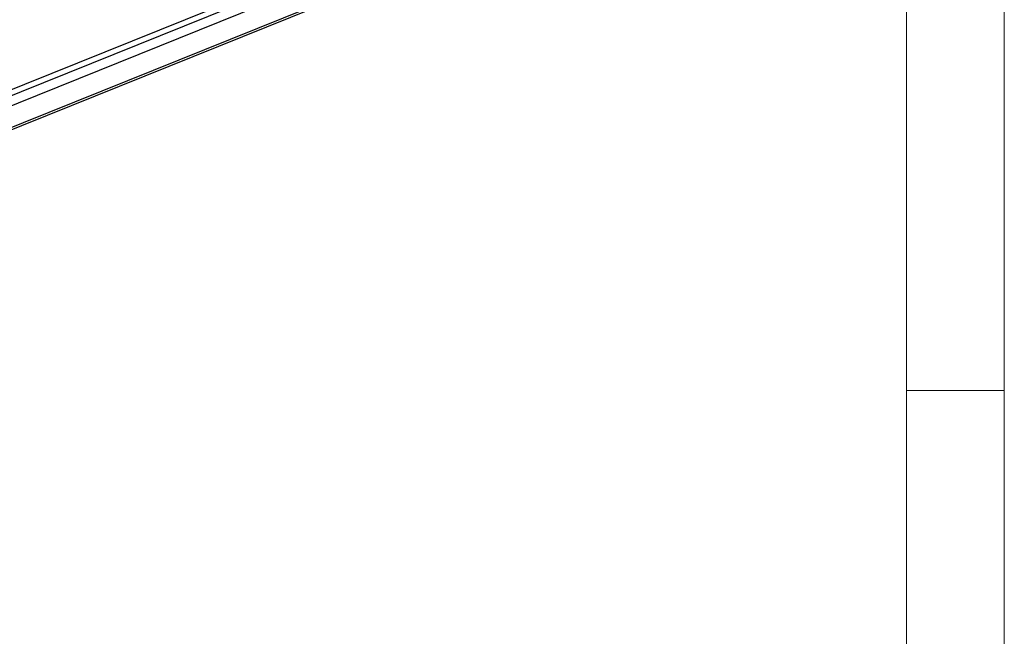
# Model space of a CAD drawing. Extents: x 0 to 840, y 0 to 594.
# Tile 64 of 84: x 785 to 835, y 427 to 459. Entities that reach past the tile are written whole.
import ezdxf

# ---------------------------------------------------------------- set-up
doc = ezdxf.new("R2010")
doc.units = 0
doc.header["$LTSCALE"] = 25.4
doc.header["$MEASUREMENT"] = 0
doc.layers.get('0').update_dxf_attribs({"linetype": 'CONTINUOUS'})
doc.layers.add('010', color=7, linetype='CONTINUOUS')
doc.layers.add('30', color=1, linetype='CONTINUOUS')

# ---------------------------------------------------------------- blocks, each defined once
blk = doc.blocks.new('powersoft_a1')
at = {"layer": '010', "lineweight": 0}
blk.add_line((830, 584), (830, 10), dxfattribs=at)
at = {"layer": '30', "lineweight": 0}
for p, q in [((835, 589), (835, 5)), ((830, 440), (835, 440))]:
    blk.add_line(p, q, dxfattribs=at)

msp = doc.modelspace()

# ---------------------------------------------------------------- linework, layer by layer
at = {"color": 9, "linetype": 'Continuous'}
for p, q in [((693.212, 418.625), (809.928, 465.719)), ((693.315, 418.364), (810.032, 465.459)), ((807.78, 462.911), (772.305, 448.597))]:
    msp.add_line(p, q, dxfattribs=at)
at = {"color": 7, "linetype": 'Continuous'}
for p, q in [((810, 464.926), (693.264, 417.823)), ((807.68, 462.755), (772.236, 448.454))]:
    msp.add_line(p, q, dxfattribs=at)

# ---------------------------------------------------------------- block references
at = {"linetype": 'Continuous', "lineweight": 0}
msp.add_blockref('powersoft_a1', (0, 0), dxfattribs=at)

doc.saveas('drawing.dxf')
